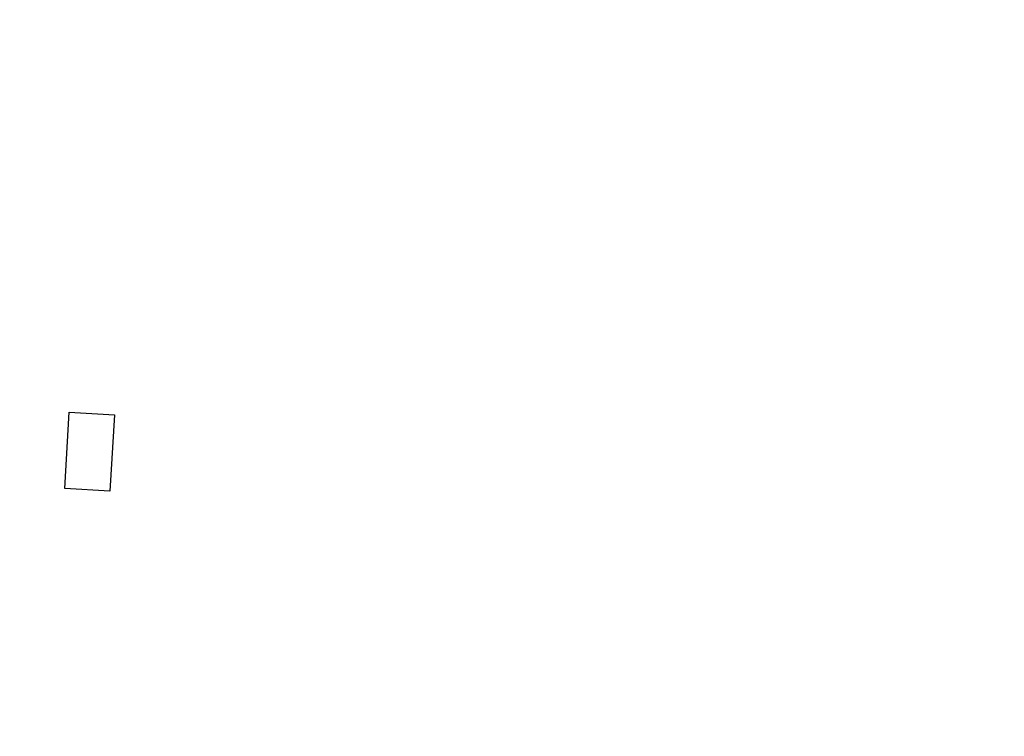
# Model space of a CAD drawing. Header units: centimetres. Extents: x -23924 to 38343, y -27758 to 22869.
# Tile 152 of 256: x -2543 to -1125, y -1264 to -233. Entities that reach past the tile are written whole.
import ezdxf

# ---------------------------------------------------------------- set-up
doc = ezdxf.new("R2010")
doc.units = ezdxf.units.CM
doc.layers.add('_NDRK', color=6, linetype='Continuous', plot=False)

msp = doc.modelspace()

# ---------------------------------------------------------------- linework, layer by layer
at = {"layer": '_NDRK'}
msp.add_lwpolyline([(-2471.48, -797.88), (-2406.59, -801.72), (-2413.09, -911.27), (-2477.97, -907.42)], close=True, dxfattribs=at)

doc.saveas('drawing.dxf')
